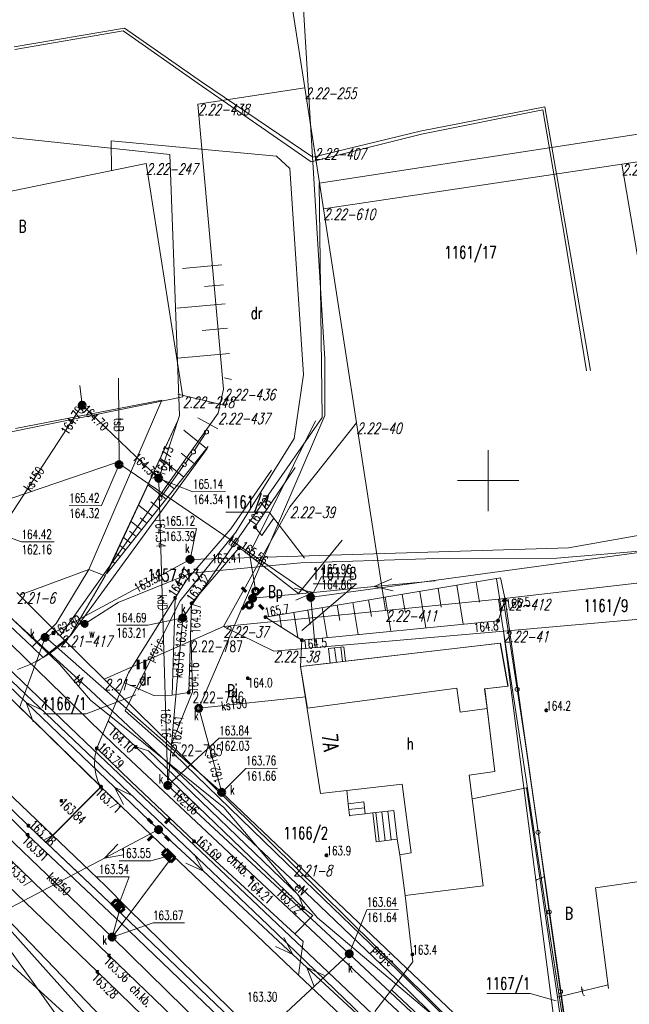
# Model space of a CAD drawing. Header units: metres. Extents: x 7582703 to 7587334, y 6019078 to 6022350.
# Tile 36 of 88: x 7584962 to 7585012, y 6020057 to 6020138. Entities that reach past the tile are written whole.
import ezdxf
from ezdxf.enums import TextEntityAlignment as Align

# ---------------------------------------------------------------- set-up
doc = ezdxf.new("R2010")
doc.units = ezdxf.units.M
doc.header["$MEASUREMENT"] = 0
doc.linetypes.add('EGDE', pattern=[0])
doc.layers.get('0').update_dxf_attribs({"color": 250, "linetype": 'CONTINUOUS', "lineweight": 100})
doc.layers.add('Dzialki', color=7, linetype='EGDE', lineweight=60)
doc.styles.get("Standard").update_dxf_attribs({"font": 'Simplex.SHX', "width": 0.75})

# ---------------------------------------------------------------- blocks, each defined once
blk = doc.blocks.new('1_OTRN')
at = {"linetype": 'Continuous'}
blk.add_circle((0, 0), 0.045, dxfattribs=at)
blk = doc.blocks.new('1_OTRS')
at = {"linetype": 'Continuous'}
blk.add_circle((0, 0), 0.045, dxfattribs=at)
blk = doc.blocks.new('1_OTZT')
at = {"linetype": 'Continuous'}
for p, q in [((-0.2625, -0.375), (-0.2625, 0.375)), ((0.2625, -0.375), (0.2625, 0.375))]:
    blk.add_line(p, q, dxfattribs=at)
blk = doc.blocks.new('4_SUEO_W')
at = {"linetype": 'Continuous'}
for p, q in [((-0.53035, 0.53035), (-0.8839, 0.8839)), ((0.53035, 0.53035), (0.8839, 0.8839)), ((-0.53035, -0.53035), (-0.8839, -0.8839)), ((0.53035, -0.53035), (0.8839, -0.8839))]:
    blk.add_line(p, q, dxfattribs=at)
blk.add_circle((0, 0), 0.025, dxfattribs=at)
blk = doc.blocks.new('4_SUPP')
at = {"linetype": 'Continuous'}
blk.add_circle((0, 0), 0.25, dxfattribs=at)
blk = doc.blocks.new('4_SUKK')
at = {"linetype": 'Continuous'}
for p, q in [((-0.5, -0.25), (-0.5, 0.25)), ((-0.5, 0.25), (0.5, 0.25)), ((-0.175, 0.25), (-0.175, -0.25)), ((0.175, 0.25), (0.175, -0.25)), ((0.5, 0.25), (0.5, -0.25)), ((0.5, -0.25), (-0.5, -0.25))]:
    blk.add_line(p, q, dxfattribs=at)
blk = doc.blocks.new('4_SUKS')
at = {"linetype": 'Continuous'}
blk.add_circle((0, 0), 0.25, dxfattribs=at)
blk = doc.blocks.new('4_SUPS')
at = {"linetype": 'Continuous'}
blk.add_circle((0, 0), 0.0625, dxfattribs=at)
blk = doc.blocks.new('4_SUPK')
at = {"linetype": 'Continuous'}
blk.add_circle((0, 0), 0.25, dxfattribs=at)
blk = doc.blocks.new('4_SUPW')
at = {"linetype": 'Continuous'}
blk.add_circle((0, 0), 0.25, dxfattribs=at)
blk = doc.blocks.new('4_SUWW')
at = {"linetype": 'Continuous'}
for radius in [0.2, 0.175, 0.15, 0.125, 0.1, 0.075, 0.05, 0.025, 0.00715]:
    blk.add_circle((0, 0), radius, dxfattribs=at)

msp = doc.modelspace()

# ---------------------------------------------------------------- linework, layer by layer
at = {"layer": 'Dzialki', "lineweight": 9}
for p, q in [((7584985.01, 6020132.12), (7584982.77, 6020146.64)), ((7584985.01, 6020132.12), (7584982.77, 6020146.64)), ((7584984.694, 6020142.148), (7584986.643, 6020109.921)), ((7584970.257, 6020136.99), (7584961.247, 6020135.475)), ((7584970.148, 6020136.779), (7584961.298, 6020135.265)), ((7584976.28, 6020132.483), (7584970.148, 6020136.779)), ((7584976.549, 6020132.605), (7584970.257, 6020136.99)), ((7584976.25, 6020130.8), (7584985.01, 6020132.12)), ((7584976.25, 6020130.8), (7584985.01, 6020132.12)), ((7584985.527, 6020126.06), (7584976.28, 6020132.483)), ((7584985.654, 6020126.441), (7584976.549, 6020132.605)), ((7584985.77, 6020127.17), (7584985.01, 6020132.12)), ((7584986.54, 6020122.23), (7584985.01, 6020132.12)), ((7584978.37, 6020107.48), (7584976.25, 6020130.8)), ((7584978.37, 6020107.48), (7584976.25, 6020130.8)), ((7585004.646, 6020130.578), (7584994.43, 6020128.574)), ((7585006.452, 6020120.08), (7585004.646, 6020130.578)), ((7584962.697, 6020086.403), (7584916.662, 6020130.031)), ((7585004.468, 6020130.317), (7584994.561, 6020128.325)), ((7585006.253, 6020119.989), (7585004.468, 6020130.317)), ((7584986.18, 6020124.34), (7585018.58, 6020129.29)), ((7585035.22, 6020129.51), (7585010.92, 6020125.88)), ((7584959.403, 6020128.238), (7584973.971, 6020126.677)), ((7584994.561, 6020128.325), (7584985.527, 6020126.06)), ((7584994.43, 6020128.574), (7584985.654, 6020126.441)), ((7584969.188, 6020125.344), (7584969.168, 6020127.794)), ((7584969.168, 6020127.794), (7584982.692, 6020126.539)), ((7584986.54, 6020122.23), (7584985.77, 6020127.17)), ((7584973.971, 6020126.677), (7584974.768, 6020105.334)), ((7584982.692, 6020126.539), (7584983.768, 6020125.523)), ((7584955.47, 6020122.56), (7584972.02, 6020125.93)), ((7584955.47, 6020122.56), (7584972.02, 6020125.93)), ((7584972.02, 6020125.93), (7584975.02, 6020106.85)), ((7584972.02, 6020125.93), (7584975.02, 6020106.85)), ((7584983.768, 6020125.523), (7584984.903, 6020108.692)), ((7585010.92, 6020125.88), (7584986.54, 6020122.23)), ((7585010.92, 6020125.88), (7584986.54, 6020122.23)), ((7585016.68, 6020092.15), (7585010.92, 6020125.88)), ((7584986.42, 6020105.17), (7584986.18, 6020124.34)), ((7584986.54, 6020122.23), (7584989.24, 6020104.72)), ((7584986.54, 6020122.23), (7584989.24, 6020104.72)), ((7585008.034, 6020108.968), (7585006.253, 6020119.989)), ((7585008.358, 6020109.008), (7585006.452, 6020120.08)), ((7584978.226, 6020117.64), (7584974.993, 6020117.357)), ((7584978.367, 6020116.024), (7584976.79, 6020115.886)), ((7584969.45, 6020078.38), (7584932.278, 6020114.394)), ((7584978.506, 6020114.447), (7584974.538, 6020114.099)), ((7584978.679, 6020112.463), (7584976.62, 6020112.282)), ((7584978.86, 6020110.403), (7584974.583, 6020110.028)), ((7584986.643, 6020109.921), (7584986.653, 6020105.316)), ((7584964.972, 6020084.968), (7584939.434, 6020109.302)), ((7584984.903, 6020108.692), (7584984.127, 6020103.433)), ((7584966.799, 6020106.173), (7584966.618, 6020107.789)), ((7584969.76, 6020108.37), (7584969.819, 6020101.319)), ((7584979.015, 6020108.267), (7584978.434, 6020108.409)), ((7584978.493, 6020106.133), (7584974.615, 6020107.082)), ((7584977.93, 6020105.53), (7584978.37, 6020107.48)), ((7584977.93, 6020105.53), (7584978.37, 6020107.48)), ((7584975.02, 6020106.85), (7584950.18, 6020101.77)), ((7584975.02, 6020106.85), (7584950.18, 6020101.77)), ((7584961.349, 6020104.265), (7584973.315, 6020106.58)), ((7584967.347, 6020092.738), (7584973.315, 6020106.58)), ((7584959.93, 6020095.674), (7584966.799, 6020106.173)), ((7584965.01, 6020087.32), (7584977.93, 6020105.53)), ((7584965.01, 6020087.32), (7584977.93, 6020105.53)), ((7584966.799, 6020106.173), (7584973.065, 6020100.183)), ((7584974.638, 6020104.975), (7584968.668, 6020092.219)), ((7584971.342, 6020097.853), (7584974.638, 6020104.975)), ((7584974.768, 6020105.334), (7584973.065, 6020100.183)), ((7584975.03, 6020088.78), (7584986.42, 6020105.17)), ((7584977.902, 6020104.239), (7584976.269, 6020105.137)), ((7584986.653, 6020105.316), (7584976.339, 6020081.384)), ((7584985.88, 6020104.89), (7584980.478, 6020094.001)), ((7584989.24, 6020104.72), (7584983.79, 6020097.85)), ((7584989.24, 6020104.72), (7584983.79, 6020097.85)), ((7584991.61, 6020089.38), (7584989.24, 6020104.72)), ((7584991.61, 6020089.38), (7584989.24, 6020104.72)), ((7584976.975, 6020102.625), (7584975.107, 6020104.121)), ((7584976.909, 6020103.901), (7584975.955, 6020102.434)), ((7584984.127, 6020103.433), (7584979.366, 6020095.784)), ((7584977.015, 6020102.626), (7584965.905, 6020087.395)), ((7584977.015, 6020102.626), (7584965.905, 6020087.395)), ((7584977.104, 6020102.787), (7584972.417, 6020096.935)), ((7584975.98, 6020101.383), (7584974.884, 6020102.26)), ((7584975.801, 6020102.212), (7584975.183, 6020101.354)), ((7585000, 6020097.5), (7585000, 6020102.5)), ((7584969.523, 6020101.452), (7584950.071, 6020094.828)), ((7584969.523, 6020101.452), (7584969.819, 6020101.319)), ((7584975.102, 6020100.287), (7584973.181, 6020101.826)), ((7584969.819, 6020101.319), (7584968.378, 6020097.965)), ((7584969.819, 6020101.319), (7584970.115, 6020101.186)), ((7584970.115, 6020101.186), (7584985.352, 6020090.765)), ((7584975.116, 6020101.262), (7584973.275, 6020098.706)), ((7584978.943, 6020096.05), (7584982.289, 6020100.864)), ((7584978.943, 6020096.05), (7584982.289, 6020100.864)), ((7584978.943, 6020096.05), (7584982.289, 6020100.864)), ((7584984.23, 6020101.08), (7584980.93, 6020096.19)), ((7584973.075, 6020099.933), (7584973.065, 6020100.183)), ((7584973.065, 6020100.183), (7584975.856, 6020099.086)), ((7584973.8, 6020075.08), (7584973.075, 6020099.933)), ((7584974.333, 6020099.326), (7584973.49, 6020100.001)), ((7584997.5, 6020100), (7585002.5, 6020100)), ((7584973.658, 6020098.484), (7584972.181, 6020099.667)), ((7584975.856, 6020099.086), (7584978.516, 6020099.105)), ((7584973.067, 6020097.746), (7584972.419, 6020098.264)), ((7584965.745, 6020097.946), (7584968.378, 6020097.965)), ((7584968.817, 6020092.398), (7584971.342, 6020097.853)), ((7584972.548, 6020097.099), (7584971.414, 6020098.007)), ((7584983.79, 6020097.85), (7584978.35, 6020088.06)), ((7584983.79, 6020097.85), (7584978.35, 6020088.06)), ((7584978.555, 6020097.427), (7584982.102, 6020097.427)), ((7584984.981, 6020093.647), (7584982.102, 6020097.427)), ((7585023.147, 6020097.449), (7585006.567, 6020094.499)), ((7584972.417, 6020096.935), (7584968.817, 6020092.398)), ((7584971.66, 6020095.981), (7584970.794, 6020096.668)), ((7584972.096, 6020096.53), (7584971.547, 6020096.965)), ((7584981.49, 6020095.52), (7584982.45, 6020096.91)), ((7584971.225, 6020095.432), (7584970.676, 6020095.868)), ((7584973.574, 6020096.066), (7584976.152, 6020096.085)), ((7584979.366, 6020095.784), (7584974.825, 6020090.167)), ((7584975.343, 6020091.853), (7584978.943, 6020096.05)), ((7584975.343, 6020091.853), (7584978.943, 6020096.05)), ((7584975.343, 6020091.853), (7584978.943, 6020096.05)), ((7584975.621, 6020093.555), (7584976.152, 6020096.085)), ((7584980.93, 6020096.19), (7584981.49, 6020095.52)), ((7584959.93, 6020095.674), (7584961.846, 6020094.982)), ((7584961.846, 6020094.982), (7584964.506, 6020095.001)), ((7584970.789, 6020094.883), (7584970.188, 6020095.36)), ((7584988.07, 6020095.13), (7584984.5, 6020090.76)), ((7584988.07, 6020095.13), (7584984.5, 6020090.76)), ((7584985.984, 6020090.53), (7585018.784, 6020094.997)), ((7584950.003, 6020094.894), (7584967.688, 6020078.019)), ((7584970.354, 6020094.334), (7584969.886, 6020094.706)), ((7585006.567, 6020094.499), (7584975.621, 6020093.555)), ((7584979.62, 6020094.48), (7584975.75, 6020089.97)), ((7584979.97, 6020094.28), (7584979.62, 6020094.48)), ((7584984.5, 6020090.76), (7584979.97, 6020094.28)), ((7584984.5, 6020090.76), (7584979.97, 6020094.28)), ((7585005.613, 6020093.672), (7585013.898, 6020094.352)), ((7584955.314, 6020093.925), (7584963.693, 6020086.3)), ((7584975.621, 6020093.555), (7584963.766, 6020087.179)), ((7584969.483, 6020093.237), (7584969.28, 6020093.398)), ((7584969.918, 6020093.786), (7584969.583, 6020094.052)), ((7584980.478, 6020094.001), (7584980.997, 6020090.942)), ((7584984.674, 6020093.291), (7584994.902, 6020093.605)), ((7584994.902, 6020093.605), (7585005.613, 6020093.672)), ((7584961.678, 6020090.625), (7584967.347, 6020092.738)), ((7584967.347, 6020092.738), (7584964.662, 6020088.328)), ((7584967.347, 6020092.738), (7584968.668, 6020092.219)), ((7584969.048, 6020092.688), (7584968.977, 6020092.743)), ((7584975.689, 6020092.436), (7584984.674, 6020093.291)), ((7584968.668, 6020092.219), (7584965.831, 6020087.317)), ((7584969.756, 6020090.023), (7584975.689, 6020092.436)), ((7584974.41, 6020090.42), (7584975.343, 6020091.853)), ((7584974.41, 6020090.42), (7584975.343, 6020091.853)), ((7584974.41, 6020090.42), (7584975.343, 6020091.853)), ((7584981.785, 6020088.84), (7585001.004, 6020092.039)), ((7584985.49, 6020090.451), (7584986.37, 6020092.124)), ((7584986.37, 6020092.124), (7584988.976, 6020092.142)), ((7584992.134, 6020091.974), (7584990.688, 6020091.333)), ((7584990.688, 6020091.333), (7584995.666, 6020091.808)), ((7584999.029, 6020091.71), (7584999.303, 6020090.067)), ((7585000.672, 6020091.983), (7585001.101, 6020089.403)), ((7585016.68, 6020092.15), (7585000.85, 6020090.31)), ((7585016.68, 6020092.15), (7585000.85, 6020090.31)), ((7585001.397, 6020090.271), (7585001.004, 6020092.039)), ((7584970.6, 6020074.516), (7584953.048, 6020091.192)), ((7584984.17, 6020091.214), (7584985.711, 6020090.859)), ((7584984.759, 6020087.756), (7584989.24, 6020091.571)), ((7584985.693, 6020091.571), (7584989.24, 6020091.571)), ((7584985.711, 6020090.859), (7584990.688, 6020091.333)), ((7584990.688, 6020091.333), (7584992.229, 6020090.978)), ((7584994.412, 6020090.941), (7584994.908, 6020087.964)), ((7584995.901, 6020091.189), (7584996.157, 6020089.651)), ((7584997.44, 6020091.445), (7584997.969, 6020088.266)), ((7584961.46, 6020090.84), (7584965.01, 6020087.32)), ((7584961.46, 6020090.84), (7584965.01, 6020087.32)), ((7584970.58, 6020084.29), (7584974.41, 6020090.42)), ((7584970.58, 6020084.29), (7584974.41, 6020090.42)), ((7584974.41, 6020090.42), (7584970.58, 6020084.29)), ((7584974.825, 6020090.167), (7584971.916, 6020084.431)), ((7584974.15, 6020082.46), (7584974.41, 6020090.42)), ((7584974.15, 6020082.46), (7584974.41, 6020090.42)), ((7584980.784, 6020090.49), (7584980.57, 6020090.037)), ((7584980.897, 6020090.73), (7584980.684, 6020090.278)), ((7584980.734, 6020090.384), (7584985.711, 6020090.859)), ((7584985.711, 6020090.859), (7584984.265, 6020090.218)), ((7584985.352, 6020090.765), (7584985.49, 6020090.451)), ((7584985.49, 6020090.451), (7584985.984, 6020090.53)), ((7584985.49, 6020090.451), (7584985.848, 6020086.345)), ((7584990.227, 6020090.245), (7584990.452, 6020088.895)), ((7584991.577, 6020090.469), (7584992.041, 6020087.68)), ((7585000.85, 6020090.31), (7584991.61, 6020089.38)), ((7585000.85, 6020090.31), (7584991.61, 6020089.38)), ((7584992.972, 6020090.702), (7584993.211, 6020089.261)), ((7585001.397, 6020090.271), (7585000.809, 6020088.547)), ((7585001.397, 6020090.271), (7585000.809, 6020088.547)), ((7585001.25, 6020087.69), (7585000.85, 6020090.31)), ((7585001.217, 6020090.35), (7585002.366, 6020082.939)), ((7585007.665, 6020046.07), (7585001.397, 6020090.271)), ((7584967.008, 6020088.283), (7584969.756, 6020090.023)), ((7584975.75, 6020089.97), (7584975.51, 6020082.67)), ((7584978.35, 6020088.06), (7584991.61, 6020089.38)), ((7584985.25, 6020089.416), (7584985.447, 6020088.232)), ((7584986.434, 6020089.613), (7584986.841, 6020087.167)), ((7584987.657, 6020089.817), (7584987.868, 6020088.553)), ((7584988.921, 6020090.027), (7584989.356, 6020087.415)), ((7584975.03, 6020088.78), (7584972.18, 6020088.174)), ((7584973.8, 6020075.08), (7584975.03, 6020088.78)), ((7584984.759, 6020086.961), (7584981.785, 6020088.84)), ((7584982.94, 6020089.032), (7584983.112, 6020088.002)), ((7584984.095, 6020089.224), (7584984.438, 6020087.164)), ((7585000.809, 6020088.547), (7584984.759, 6020086.961)), ((7585000.809, 6020088.547), (7584984.759, 6020086.961)), ((7585001.25, 6020087.69), (7585017.2, 6020089.09)), ((7585001.25, 6020087.69), (7585017.2, 6020089.09)), ((7584964.662, 6020088.328), (7584962.697, 6020086.403)), ((7584969.601, 6020088.174), (7584972.18, 6020088.174)), ((7584975.72, 6020086.9), (7584978.35, 6020088.06)), ((7584978.35, 6020088.06), (7584975.72, 6020086.9)), ((7584978.35, 6020088.06), (7584982.47, 6020086.05)), ((7584978.35, 6020088.06), (7584982.47, 6020086.05)), ((7584982.47, 6020086.05), (7585001.25, 6020087.69)), ((7584982.47, 6020086.05), (7585001.25, 6020087.69)), ((7585007.62, 6020046.02), (7585001.25, 6020087.69)), ((7585001.25, 6020087.69), (7585006.64, 6020046.27)), ((7585001.25, 6020087.69), (7585006.64, 6020046.27)), ((7584963.766, 6020087.179), (7584961.681, 6020081.427)), ((7584965.831, 6020087.317), (7584963.612, 6020085.536)), ((7584978.211, 6020074.507), (7584963.776, 6020087.219)), ((7584965.01, 6020087.32), (7584968.59, 6020083.76)), ((7584968.59, 6020083.76), (7584965.01, 6020087.32)), ((7584968.59, 6020083.76), (7584975.72, 6020086.9)), ((7584968.59, 6020083.76), (7584975.72, 6020086.9)), ((7584975.72, 6020086.9), (7584975.83, 6020082.72)), ((7584975.72, 6020086.9), (7584975.83, 6020082.72)), ((7584984.759, 6020086.961), (7584984.659, 6020084.801)), ((7584944.14, 6020086.753), (7584969.249, 6020062.668)), ((7584963.612, 6020085.536), (7584962.697, 6020086.403)), ((7584963.693, 6020086.3), (7584967.471, 6020082.843)), ((7585000.993, 6020086.698), (7584984.655, 6020084.8)), ((7585000.993, 6020086.698), (7584984.659, 6020084.801)), ((7584986.95, 6020086.275), (7584988.192, 6020086.419)), ((7584986.95, 6020086.275), (7584988.192, 6020086.419)), ((7584987.089, 6020085.083), (7584986.95, 6020086.275)), ((7584986.95, 6020086.275), (7584987.089, 6020085.083)), ((7584987.089, 6020085.083), (7584986.95, 6020086.275)), ((7584987.447, 6020086.332), (7584987.585, 6020085.14)), ((7584987.943, 6020086.39), (7584988.082, 6020085.198)), ((7584988.192, 6020086.419), (7584988.33, 6020085.227)), ((7584988.192, 6020086.419), (7584988.33, 6020085.227)), ((7584988.33, 6020085.227), (7585000.997, 6020086.699)), ((7585001.618, 6020083.202), (7585000.993, 6020086.698)), ((7585001.622, 6020083.203), (7585000.993, 6020086.698)), ((7585000.997, 6020086.699), (7585001.622, 6020083.203)), ((7584957.459, 6020085.603), (7584968.339, 6020074.967)), ((7584968.34, 6020074.97), (7584957.46, 6020085.6)), ((7584962.226, 6020081.851), (7584958.594, 6020085.34)), ((7584967.493, 6020082.036), (7584964.972, 6020084.968)), ((7584984.655, 6020084.8), (7584985.234, 6020081.394)), ((7584984.659, 6020084.801), (7584987.089, 6020085.083)), ((7584984.659, 6020084.801), (7584986.294, 6020074.422)), ((7584988.33, 6020085.227), (7584987.089, 6020085.083)), ((7584968.711, 6020066.862), (7584950.39, 6020084.343)), ((7584974.07, 6020078.39), (7584968.59, 6020083.76)), ((7584974.07, 6020078.39), (7584968.59, 6020083.76)), ((7584968.906, 6020080.286), (7584970.58, 6020084.29)), ((7584968.906, 6020080.286), (7584970.58, 6020084.29)), ((7584970.58, 6020084.29), (7584970.24, 6020083.49)), ((7584971.916, 6020084.431), (7584970.323, 6020081.164)), ((7584985.606, 6020065.824), (7584967.471, 6020082.843)), ((7584970.24, 6020083.49), (7584972.65, 6020082.44)), ((7584985.234, 6020081.394), (7584997.449, 6020083.042)), ((7584997.449, 6020083.042), (7584997.723, 6020081.074)), ((7584999.709, 6020082.969), (7585001.622, 6020083.203)), ((7584999.709, 6020082.969), (7585001.618, 6020083.202)), ((7584999.915, 6020081.371), (7584999.709, 6020082.969)), ((7584999.911, 6020081.37), (7584999.709, 6020082.969)), ((7585001.622, 6020083.203), (7584999.714, 6020082.969)), ((7584999.714, 6020082.969), (7585000.552, 6020076.215)), ((7585002.366, 6020082.939), (7585003.029, 6020078.668)), ((7584951.56, 6020082.3), (7584962.41, 6020071.78)), ((7584951.563, 6020082.302), (7584962.408, 6020071.781)), ((7584951.563, 6020082.302), (7584962.408, 6020071.781)), ((7584971.199, 6020082.472), (7584967.14, 6020080.932)), ((7584978.378, 6020073.274), (7584967.493, 6020082.036)), ((7584972.65, 6020082.44), (7584974.15, 6020082.46)), ((7584975.83, 6020082.72), (7584974.07, 6020078.39)), ((7584975.83, 6020082.72), (7584974.07, 6020078.39)), ((7584975.51, 6020082.67), (7584974.15, 6020082.46)), ((7584976.339, 6020081.384), (7584985.076, 6020082.327)), ((7584951.297, 6020081.92), (7584962.342, 6020071.041)), ((7584969.439, 6020074.924), (7584962.226, 6020081.851)), ((7584962.789, 6020080.271), (7584962.226, 6020081.851)), ((7584962.226, 6020081.851), (7584963.655, 6020081.173)), ((7584976.339, 6020081.384), (7584978.211, 6020074.507)), ((7584997.723, 6020081.074), (7584999.911, 6020081.37)), ((7585000.548, 6020076.214), (7584999.915, 6020081.371)), ((7584963.63, 6020080.932), (7584967.14, 6020080.932)), ((7584970.323, 6020081.164), (7584974.307, 6020077.658)), ((7584967.997, 6020078.112), (7584968.937, 6020080.361)), ((7584967.997, 6020078.112), (7584968.906, 6020080.286)), ((7584967.997, 6020078.112), (7584968.906, 6020080.286)), ((7584968.937, 6020080.361), (7584971.19, 6020078.22)), ((7584973.8, 6020075.08), (7584978.013, 6020078.926)), ((7584978.013, 6020078.926), (7584980.646, 6020078.945)), ((7584967.688, 6020078.019), (7584999.764, 6020047.646)), ((7584967.83, 6020077.412), (7584967.997, 6020078.112)), ((7584967.83, 6020077.412), (7584967.997, 6020078.112)), ((7584970.794, 6020075.388), (7584967.997, 6020078.112)), ((7585001.941, 6020047.863), (7584969.45, 6020078.38)), ((7584971.19, 6020078.22), (7584984.9, 6020065.04)), ((7584971.19, 6020078.22), (7584972.23, 6020077.91)), ((7584984.9, 6020065.04), (7584971.19, 6020078.22)), ((7584984.09, 6020068.56), (7584974.07, 6020078.39)), ((7584974.07, 6020078.39), (7584984.09, 6020068.56)), ((7585003.029, 6020078.668), (7585004.075, 6020071.241)), ((7584967.807, 6020076.702), (7584967.83, 6020077.412)), ((7584967.807, 6020076.702), (7584967.83, 6020077.412)), ((7584972.23, 6020077.91), (7584984.52, 6020066.08)), ((7584974.307, 6020077.658), (7584983.489, 6020068.735)), ((7584967.923, 6020075.992), (7584967.807, 6020076.702)), ((7584967.923, 6020075.992), (7584967.807, 6020076.702)), ((7584978.211, 6020074.507), (7584980.188, 6020076.467)), ((7584980.188, 6020076.467), (7584982.767, 6020076.486)), ((7584968.069, 6020075.414), (7584967.923, 6020075.992)), ((7584968.069, 6020075.414), (7584967.923, 6020075.992)), ((7585000.552, 6020076.215), (7584998.454, 6020075.91)), ((7584998.454, 6020075.91), (7585000.548, 6020076.214)), ((7584998.454, 6020075.91), (7584999.59, 6020066.867)), ((7584999.586, 6020066.866), (7584998.454, 6020075.91)), ((7584963.839, 6020070.424), (7584968.339, 6020074.967)), ((7584963.84, 6020070.42), (7584968.34, 6020074.97)), ((7584968.339, 6020074.967), (7584968.069, 6020075.414)), ((7584968.339, 6020074.967), (7584968.069, 6020075.414)), ((7584968.339, 6020074.967), (7584974.796, 6020068.799)), ((7584974.796, 6020068.799), (7584968.339, 6020074.967)), ((7584973.045, 6020071.461), (7584969.439, 6020074.924)), ((7584970.174, 6020073.524), (7584969.439, 6020074.924)), ((7584969.439, 6020074.924), (7584970.867, 6020074.246)), ((7584975.947, 6020070.503), (7584970.794, 6020075.388)), ((7584973.8, 6020075.08), (7584988.642, 6020061.303)), ((7584986.294, 6020074.422), (7584992.979, 6020075.19)), ((7584992.979, 6020075.19), (7584988.432, 6020074.667)), ((7584992.979, 6020075.19), (7584993.69, 6020069.565)), ((7584993.69, 6020069.565), (7584992.979, 6020075.19)), ((7585003.148, 6020074.883), (7584998.698, 6020073.968)), ((7585005.672, 6020057.749), (7585003.148, 6020074.883)), ((7584981.985, 6020063.677), (7584970.6, 6020074.516)), ((7585004.82, 6020049.2), (7584978.211, 6020074.507)), ((7584988.432, 6020074.667), (7584988.558, 6020073.573)), ((7584971.36, 6020053.05), (7584951.44, 6020073.71)), ((7584961.91, 6020062.85), (7584951.44, 6020073.71)), ((7584986.043, 6020064.258), (7584978.378, 6020073.274)), ((7584988.558, 6020073.573), (7584989.821, 6020073.72)), ((7584988.558, 6020073.573), (7584988.671, 6020072.606)), ((7584988.613, 6020073.103), (7584989.875, 6020073.25)), ((7584989.821, 6020073.72), (7584989.933, 6020072.753)), ((7584988.671, 6020072.606), (7584989.933, 6020072.753)), ((7584989.933, 6020072.753), (7584990.563, 6020072.826)), ((7584990.563, 6020072.826), (7584992.296, 6020073.025)), ((7584990.833, 6020070.471), (7584990.563, 6020072.826)), ((7584991.076, 6020070.499), (7584990.806, 6020072.854)), ((7584991.573, 6020070.556), (7584991.303, 6020072.911)), ((7584992.07, 6020070.613), (7584991.799, 6020072.968)), ((7584992.567, 6020070.671), (7584992.296, 6020073.025)), ((7584992.296, 6020073.025), (7584992.567, 6020070.671)), ((7584962.408, 6020071.781), (7584970.031, 6020064.552)), ((7584962.408, 6020071.781), (7584970.031, 6020064.552)), ((7584962.41, 6020071.78), (7584963.84, 6020070.42)), ((7584962.342, 6020071.041), (7584969.983, 6020063.806)), ((7584968.622, 6020069.129), (7584973.045, 6020071.461)), ((7584976.709, 6020068.058), (7584973.045, 6020071.461)), ((7585004.075, 6020071.241), (7585004.992, 6020064.723)), ((7584970.031, 6020064.552), (7584963.839, 6020070.424)), ((7584969.716, 6020070.271), (7584968.622, 6020069.129)), ((7584984.188, 6020062.937), (7584975.947, 6020070.503)), ((7584990.833, 6020070.471), (7584992.567, 6020070.671)), ((7584992.567, 6020070.671), (7584992.767, 6020069.407)), ((7584968.622, 6020069.129), (7584970.182, 6020069.386)), ((7584973.877, 6020069.33), (7584972.419, 6020068.921)), ((7584976.709, 6020068.058), (7584975.95, 6020069.445)), ((7584993.69, 6020069.565), (7584992.767, 6020069.407)), ((7584992.767, 6020069.407), (7584993.69, 6020069.565)), ((7584992.767, 6020069.407), (7584993.201, 6020066.07)), ((7584958.707, 6020063.903), (7584968.622, 6020069.129)), ((7584969.013, 6020061.167), (7584960.982, 6020068.947)), ((7584969.249, 6020062.668), (7584974.027, 6020069.033)), ((7584969.813, 6020068.902), (7584972.419, 6020068.921)), ((7584984.48, 6020059.57), (7584974.796, 6020068.799)), ((7584984.48, 6020059.57), (7584974.796, 6020068.799)), ((7584975.27, 6020068.713), (7584976.709, 6020068.058)), ((7584983.489, 6020068.735), (7584993.369, 6020059.194)), ((7585006.64, 6020046.27), (7584984.09, 6020068.56)), ((7584984.09, 6020068.56), (7585006.64, 6020046.27)), ((7584968.046, 6020059.831), (7584959.815, 6020067.765)), ((7584968.008, 6020067.586), (7584970.641, 6020067.605)), ((7584969.747, 6020065.204), (7584970.641, 6020067.605)), ((7584984.037, 6020061.254), (7584976.709, 6020068.058)), ((7585017.789, 6020068.008), (7585008.772, 6020066.703)), ((7584970.519, 6020065.05), (7584968.711, 6020066.862)), ((7584999.59, 6020066.867), (7584993.201, 6020066.07)), ((7584993.201, 6020066.07), (7584999.586, 6020066.866)), ((7584984.52, 6020066.08), (7584984.9, 6020065.04)), ((7584993.201, 6020066.07), (7584993.831, 6020060.658)), ((7585008.772, 6020066.703), (7585009.851, 6020058.47)), ((7584970.6, 6020052.42), (7584958.7, 6020065.71)), ((7584992.524, 6020059.197), (7584985.606, 6020065.824)), ((7584969.249, 6020062.668), (7584969.877, 6020064.946)), ((7584970.031, 6020064.552), (7584980.858, 6020054.22)), ((7584970.031, 6020064.552), (7584980.858, 6020054.22)), ((7584970.031, 6020064.552), (7584980.858, 6020054.22)), ((7584990.194, 6020045.757), (7584970.519, 6020065.05)), ((7584985.652, 6020064.443), (7584984.188, 6020062.937)), ((7584985.652, 6020064.443), (7584984.188, 6020062.937)), ((7584984.9, 6020065.04), (7584985.652, 6020064.443)), ((7584988.642, 6020061.303), (7584990.073, 6020064.904)), ((7584990.073, 6020064.904), (7584992.679, 6020064.923)), ((7585004.992, 6020064.723), (7585005.91, 6020058.205)), ((7584959.01, 6020064.22), (7584965.103, 6020055.724)), ((7584959.01, 6020064.22), (7584965.103, 6020055.724)), ((7584969.249, 6020062.668), (7584972.593, 6020063.828)), ((7584969.983, 6020063.806), (7584980.612, 6020053.648)), ((7584972.593, 6020063.828), (7584975.172, 6020063.828)), ((7584991.414, 6020054.575), (7584981.985, 6020063.677)), ((7585000.835, 6020051.774), (7584986.043, 6020064.258)), ((7584975.76, 6020047.01), (7584957.936, 6020063.168)), ((7584971.36, 6020053.05), (7584961.91, 6020062.85)), ((7584984.188, 6020062.937), (7584984.86, 6020062.32)), ((7584969.249, 6020062.668), (7584979.397, 6020052.738)), ((7584982.598, 6020061.908), (7584984.037, 6020061.254)), ((7584984.037, 6020061.254), (7584983.278, 6020062.641)), ((7584984.86, 6020062.32), (7584984.48, 6020059.57)), ((7584978.991, 6020051.559), (7584969.013, 6020061.167)), ((7584979.397, 6020052.738), (7584988.642, 6020061.303)), ((7584985.175, 6020060.197), (7584984.037, 6020061.254)), ((7584988.642, 6020061.303), (7585032.595, 6020020.225)), ((7584993.831, 6020060.658), (7584992.104, 6020058.371)), ((7584978.654, 6020049.599), (7584968.046, 6020059.831)), ((7584984.48, 6020059.57), (7584989.733, 6020054.616)), ((7584984.48, 6020059.57), (7584989.733, 6020054.616)), ((7584992.503, 6020053.392), (7584985.175, 6020060.197)), ((7584985.764, 6020058.627), (7584985.175, 6020060.197)), ((7584985.175, 6020060.197), (7584986.615, 6020059.543)), ((7584999.144, 6020052.751), (7584992.524, 6020059.197)), ((7584993.369, 6020059.194), (7585000.54, 6020052.182)), ((7585005.672, 6020057.749), (7585009.813, 6020058.766)), ((7584990.738, 6020056.587), (7584992.104, 6020058.371)), ((7584990.738, 6020056.587), (7584992.104, 6020058.371)), ((7584992.104, 6020058.371), (7585003.783, 6020047.374)), ((7584999.88, 6020058.045), (7585003.427, 6020058.045)), ((7585005.548, 6020057.449), (7585003.427, 6020058.045)), ((7585005.91, 6020058.205), (7585006.827, 6020051.687)), ((7585006.251, 6020053.723), (7585005.672, 6020057.749))]:
    msp.add_line(p, q, dxfattribs=at)
for centre in [(7584976.96, 6020103.98), (7584975.9, 6020102.35), (7584975.9, 6020102.35), (7584975.15, 6020101.308), (7584973.17, 6020098.56), (7585002.366, 6020082.939), (7585004.075, 6020071.241), (7585004.992, 6020064.723), (7585005.91, 6020058.205)]:
    msp.add_circle(centre, 0.17, dxfattribs=at)
for centre, radius, start, end in [((7584958.021, 6020094.776), 10.8, 301.17671, 316.31354), ((7584958.019, 6020094.778), 10.802, 301.17835, 316.3119), ((7584957.104, 6020095.645), 12.063, 316.3383, 316.84946), ((7584954.183, 6020098.408), 16.084, 316.4022, 316.78556), ((7584958.019, 6020094.782), 10.806, 288.91022, 301.171), ((7584958.021, 6020094.777), 10.801, 288.90723, 301.17399), ((7584958.019, 6020094.782), 10.806, 288.91022, 301.171)]:
    msp.add_arc(centre, radius, start, end, dxfattribs=at)
for p in [(7584981.785, 6020088.84), (7584988.671, 6020072.606)]:
    msp.add_point(p, dxfattribs=at)

# ---------------------------------------------------------------- block references
for name, p in [('4_SUKS', (7584966.799, 6020106.173)), ('4_SUPS', (7584966.799, 6020106.173)), ('4_SUPS', (7584966.662, 6020105.963)), ('4_SUPS', (7584966.98, 6020106)), ('4_SUPK', (7584969.819, 6020101.319)), ('4_SUPS', (7584969.819, 6020101.319)), ('4_SUKS', (7584973.065, 6020100.183)), ('4_SUPS', (7584972.883, 6020100.358)), ('4_SUPS', (7584973.065, 6020100.183)), ('4_SUPS', (7584973.065, 6020100.183)), ('4_SUPS', (7584973.144, 6020100.422)), ('1_OTRS', (7584980.93, 6020096.19)), ('1_OTRS', (7584979.62, 6020094.48)), ('4_SUKS', (7584975.621, 6020093.555)), ('4_SUPS', (7584975.621, 6020093.555)), ('4_SUPS', (7584975.621, 6020093.555)), ('4_SUPS', (7584975.621, 6020093.555)), ('4_SUEO_W', (7584980.734, 6020090.384)), ('4_SUPP', (7584980.997, 6020090.942)), ('1_OTRS', (7584974.41, 6020090.42)), ('4_SUPP', (7584980.471, 6020089.825)), ('4_SUPP', (7584980.734, 6020090.384)), ('4_SUPK', (7584985.49, 6020090.451)), ('4_SUPS', (7584985.49, 6020090.451)), ('1_OTRN', (7585001.397, 6020090.271)), ('1_OTRS', (7584975.75, 6020089.97)), ('4_SUWW', (7584967.008, 6020088.283)), ('4_SUPW', (7584975.03, 6020088.78)), ('4_SUPS', (7584975.03, 6020088.78)), ('4_SUPS', (7584975.03, 6020088.78)), ('4_SUPS', (7584975.03, 6020088.78)), ('1_OTRN', (7584981.785, 6020088.84)), ('1_OTRN', (7585000.809, 6020088.547)), ('4_SUKS', (7584963.766, 6020087.179)), ('4_SUPS', (7584963.766, 6020087.179)), ('4_SUPS', (7584964.455, 6020087.545)), ('1_OTRN', (7584984.759, 6020086.961)), ('1_OTZT', (7584971.65, 6020084.96)), ('1_OTRS', (7584975.51, 6020082.67)), ('4_SUKS', (7584976.339, 6020081.384)), ('1_OTRN', (7585004.748, 6020081.213)), ('1_OTRS', (7584968, 6020078.11)), ('1_OTRS', (7584971.19, 6020078.22)), ('1_OTRS', (7584968.34, 6020074.97)), ('4_SUKS', (7584973.8, 6020075.08)), ('4_SUPS', (7584973.8, 6020075.08)), ('4_SUPS', (7584973.8, 6020075.08)), ('4_SUPS', (7584973.8, 6020075.08)), ('4_SUPS', (7584973.8, 6020075.08)), ('4_SUKS', (7584978.211, 6020074.507)), ('4_SUPS', (7584978.211, 6020074.507)), ('1_OTRS', (7584965.11, 6020073.81)), ('1_OTRS', (7584962.41, 6020071.78)), ('4_SUEO_W', (7584973.045, 6020071.461)), ('4_SUPP', (7584973.045, 6020071.461)), ('4_SUPP', (7584973.045, 6020071.461)), ('1_OTRS', (7584962.34, 6020071.04)), ('1_OTRS', (7584975.95, 6020070.5)), ('4_SUPS', (7584973.877, 6020069.33)), ('1_OTRN', (7584986.78, 6020069.36)), ('4_SUPS', (7584969.747, 6020065.204)), ('1_OTRS', (7584984.9, 6020065.04)), ('4_SUKS', (7584969.249, 6020062.668)), ('4_SUPS', (7584969.249, 6020062.668)), ('1_OTRS', (7584969.01, 6020061.17)), ('4_SUKS', (7584988.642, 6020061.303)), ('4_SUPS', (7584988.642, 6020061.303)), ('1_OTRN', (7584993.804, 6020061.256)), ('1_OTRS', (7584968.05, 6020059.83))]:
    msp.add_blockref(name, p, dxfattribs=at)
for name, p, rotation in [('1_OTRN', (7584980.339, 6020083.84), 0.4138721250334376), ('4_SUKK', (7584973.877, 6020069.33), 315.5589097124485), ('1_OTRS', (7584980.683, 6020067.531), 0.4138721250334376), ('4_SUKK', (7584969.747, 6020065.204), 313.4389214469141)]:
    msp.add_blockref(name, p, dxfattribs=dict(at, rotation=rotation))

# ---------------------------------------------------------------- texts
at = {"layer": 'Dzialki', "lineweight": 9, "oblique": 15, "width": 0.7}
for s, p in [('2.22-255', (7584985.01, 6020132.12)), ('2.22-438', (7584976.25, 6020130.8)), ('2.22-407', (7584985.77, 6020127.17)), ('2.22-247', (7584972.02, 6020125.93)), ('2.22-611', (7585010.92, 6020125.88)), ('2.22-610', (7584986.54, 6020122.23)), ('2.22-436', (7584978.37, 6020107.48)), ('2.22-248', (7584975.02, 6020106.85)), ('2.22-437', (7584977.93, 6020105.53)), ('2.22-40', (7584989.24, 6020104.72)), ('2.22-39', (7584983.79, 6020097.85)), ('2.21-6', (7584961.46, 6020090.84)), ('2.22-412', (7585000.85, 6020090.31)), ('2.22-411', (7584991.61, 6020089.38)), ('2.22-37', (7584978.35, 6020088.06)), ('2.22-41', (7585001.25, 6020087.69)), ('2.21-417', (7584965.01, 6020087.32)), ('2.22-38', (7584982.47, 6020086.05)), ('2.21-7', (7584968.59, 6020083.76)), ('2.21-8', (7584984.09, 6020068.56))]:
    msp.add_text(s, height=0.9, dxfattribs=at).set_placement(p, align=Align.TOP_LEFT)
at = {"layer": 'Dzialki', "lineweight": 9, "width": 0.7}
for s, height, p in [('B', 1, (7584961.604, 6020121.301)), ('1161/17', 1, (7584996.417, 6020119.168)), ('dr', 1, (7584980.589, 6020114.224)), ('k', 0.75, (7584973.842, 6020101.527)), ('k', 0.75, (7584975.213, 6020094.844)), ('Bp', 1, (7584981.991, 6020091.412)), ('1161/9', 1, (7585007.802, 6020090.273)), ('164.69', 0.75, (7584969.601, 6020089.174)), ('w', 0.75, (7584967.346, 6020087.89)), ('163.21', 0.75, (7584969.601, 6020087.924)), ('2.22-787', 0.9, (7584975.72, 6020086.9)), ('dr', 1, (7584971.485, 6020084.27)), ('Bi', 1, (7584978.65, 6020083.322)), ('2.22-786', 0.9, (7584975.83, 6020082.72)), ('k', 0.75, (7584975.943, 6020081.166)), ('2.22-785', 0.9, (7584974.07, 6020078.39)), ('k', 0.75, (7584978.899, 6020075.094)), ('1166/2', 1, (7584983.25, 6020071.673)), ('B', 1, (7585006.289, 6020065.118)), ('k', 0.75, (7584968.441, 6020062.804)), ('k', 0.75, (7584988.532, 6020060.538))]:
    msp.add_text(s, height=height, dxfattribs=at).set_placement(p, align=Align.TOP_LEFT)
for s, rotation, p in [('164.70', 56.80411, (7584966.662, 6020105.963)), ('164.36', 316.29463, (7584972.883, 6020100.358)), ('163.38', 28.27348, (7584973.298, 6020092.306)), ('163.29', 85.22616, (7584975.03, 6020088.78)), ('162.16', 271.67078, (7584973.687, 6020078.958))]:
    msp.add_text(s, height=0.75, rotation=rotation, dxfattribs=at).set_placement(p, align=Align.MIDDLE_RIGHT)
for s, rotation, p in [('164.70', 316.29463, (7584966.98, 6020106)), ('164.73', 71.70378, (7584973.144, 6020100.422)), ('164.34', 271.91, (7584973.162, 6020096.968)), ('163.41', 1.82999, (7584977.385, 6020093.609)), ('162.80', 28.17236, (7584964.455, 6020087.545)), ('162.16', 105.1907, (7584977.989, 6020075.306)), ('163.84', 317.1714, (7584965.11, 6020073.81)), ('162.06', 317.13046, (7584974.361, 6020074.559))]:
    msp.add_text(s, height=0.75, rotation=rotation, dxfattribs=at).set_placement(p, align=Align.MIDDLE_LEFT)
for s, rotation, p in [('tsB', 270.48188, (7584969.792, 6020104.576)), ('ks150', 56.85891, (7584962.853, 6020100.142)), ('tD', 324.71, (7584979.181, 6020094.986)), ('kdD', 271.91, (7584973.363, 6020090.05)), ('proj.c', 63.11752, (7584972.78, 6020086.135)), ('kd315', 84.87001, (7584974.686, 6020084.948)), ('tA', 318.92, (7584966.534, 6020083.7)), ('t', 318.78032, (7584963.744, 6020081.782)), ('ks150', 6.96001, (7584979.214, 6020081.694)), ('ch.kb.', 316.2, (7584979.587, 6020068.565)), ('kd250', 316.91145, (7584964.896, 6020067.013)), ('t', 290.79026, (7585004.242, 6020067.456)), ('proj.c', 315.9989, (7584991.395, 6020061.1)), ('ch.kb.', 314.33293, (7584971.624, 6020057.902)), ('t', 11.97399, (7585007.723, 6020058.253))]:
    msp.add_text(s, height=0.75, rotation=rotation, dxfattribs=at).set_placement(p, align=Align.MIDDLE)
for s, rotation, p in [('165.14', 0.40999, (7584975.849, 6020100.086)), ('165.42', 0.41387, (7584965.738, 6020098.946)), ('164.34', 0.40999, (7584975.858, 6020098.836)), ('164.32', 0.41387, (7584965.747, 6020097.696)), ('165.12', 0.40999, (7584973.566, 6020097.066)), ('164.42', 0.40999, (7584961.839, 6020095.981)), ('163.39', 0.40999, (7584973.575, 6020095.816)), ('162.16', 0.40999, (7584961.848, 6020094.732)), ('165.96', 0.41387, (7584986.363, 6020093.124)), ('164.86', 0.41387, (7584986.372, 6020091.874)), ('166.5', 5.81975, (7585001.397, 6020090.271)), ('164.5', 5.40333, (7584984.759, 6020086.961)), ('164.16', 88.11697, (7584975.51, 6020082.67)), ('164.0', 0.41387, (7584980.339, 6020083.84)), ('162.41', 84.86968, (7584974.095, 6020078.362)), ('163.84', 0.40999, (7584978.006, 6020079.926)), ('162.03', 0.40999, (7584978.015, 6020078.677)), ('163.76', 0.4139, (7584980.181, 6020077.467)), ('161.66', 0.4139, (7584980.19, 6020076.217)), ('163.71', 316.25423, (7584968.34, 6020074.97)), ('163.91', 316.60723, (7584962.34, 6020071.04)), ('163.57', 315.8921, (7584960.98, 6020068.95)), ('164.21', 317.96244, (7584980.683, 6020067.531)), ('163.64', 0.41387, (7584990.066, 6020065.904)), ('161.64', 0.41387, (7584990.075, 6020064.654)), ('163.36', 316.08061, (7584969.01, 6020061.17)), ('163.28', 315.99225, (7584968.05, 6020059.83)), ('163.30', 0.40999, (7584980.284, 6020058.149))]:
    msp.add_text(s, height=0.75, rotation=rotation, dxfattribs=at).set_placement(p, align=Align.TOP_LEFT)
for s, height, p in [('1161/7', 1, (7584982.102, 6020097.76)), ('1157/13', 1, (7584976.389, 6020091.756)), ('k', 0.75, (7584975.26, 6020089.159)), ('k', 0.75, (7584973.437, 6020075.238)), ('1167/1', 1, (7585003.427, 6020058.378))]:
    msp.add_text(s, height=height, dxfattribs=at).set_placement(p, align=Align.RIGHT)
for s, height, rotation, p in [('165.78', 0.75, 55.9867, (7584980.93, 6020096.19)), ('165.56', 0.75, 325.1378, (7584979.62, 6020094.48)), ('164.92', 0.75, 56.93388, (7584974.41, 6020090.42)), ('163.32', 0.75, 55.19999, (7584975.879, 6020090.001)), ('165.7', 0.75, 9.4507, (7584981.785, 6020088.84)), ('7A', 1.25, 277.21426, (7584986.391, 6020079.223)), ('163.79', 0.75, 315.74463, (7584968, 6020078.11)), ('163.78', 0.75, 316.50829, (7584962.41, 6020071.78)), ('163.69', 0.75, 317.44915, (7584975.95, 6020070.5))]:
    msp.add_text(s, height=height, rotation=rotation, dxfattribs=at).set_placement(p)
for s, height, p in [('1161/8', 1, (7584989.24, 6020092.904)), ('k', 0.75, (7584962.924, 6020087.875)), ('1166/1', 1, (7584967.14, 6020082.265))]:
    msp.add_text(s, height=height, dxfattribs=at).set_placement(p, align=Align.TOP_RIGHT)
for s, rotation, p in [('164.97', 88.4887, (7584975.75, 6020089.97)), ('164.8', 5.54127, (7585000.809, 6020088.547)), ('164.10', 316.90865, (7584971.19, 6020078.22)), ('163.72', 315.75384, (7584984.9, 6020065.04))]:
    msp.add_text(s, height=0.75, rotation=rotation, dxfattribs=at).set_placement(p, align=Align.TOP_RIGHT)
for s, p in [('164.2', (7585004.748, 6020081.213)), ('163.9', (7584986.78, 6020069.36)), ('163.67', (7584972.593, 6020064.078)), ('163.4', (7584993.804, 6020061.256))]:
    msp.add_text(s, height=0.75, dxfattribs=at).set_placement(p)
msp.add_text('h', height=1, dxfattribs=at).set_placement((7584993.625, 6020078.503), align=Align.MIDDLE)
for s, p in [('163.55', (7584972.417, 6020069.171)), ('163.54', (7584970.639, 6020067.855))]:
    msp.add_text(s, height=0.75, rotation=0.40999, dxfattribs=at).set_placement(p, align=Align.RIGHT)
msp.add_text('eN', height=0.75, rotation=315.41386, dxfattribs=at).set_placement((7584984.43, 6020066.363), align=Align.CENTER)

doc.saveas('drawing.dxf')
